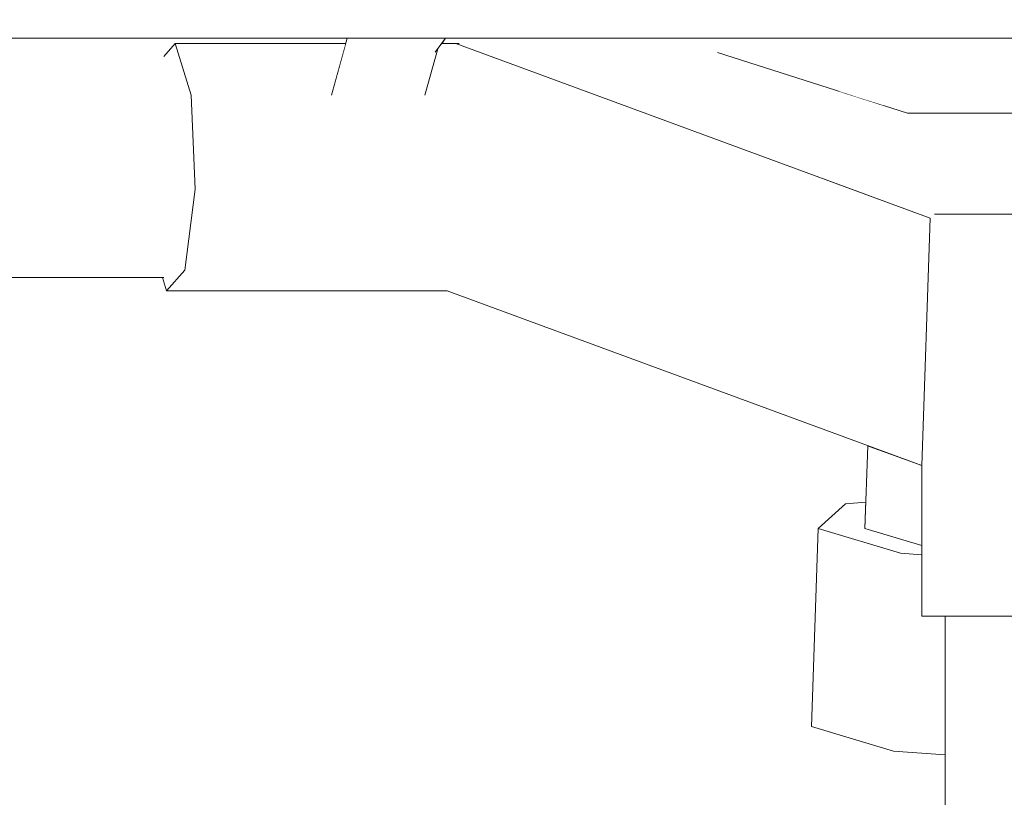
# Model space of a CAD drawing. Header units: millimetres. Extents: x -30280 to 309309, y -17460 to 4378.
# Tile 163 of 256: x 118495 to 118699, y -11183 to -11023. Entities that reach past the tile are written whole.
import ezdxf

# ---------------------------------------------------------------- set-up
doc = ezdxf.new("R2010")
doc.units = ezdxf.units.MM
doc.header["$MEASUREMENT"] = 0
doc.linetypes.add('Wipeout_Contour', pattern=[1000, 0, -1000])
doc.layers.add('P1_PLANTA PRIMERA_3_Nuevo_08_E_Envans secs', color=7, linetype='Continuous')
doc.layers.add('P1_PLANTA PRIMERA_3_Nuevo_09_EI_Mobiliari general', color=7, linetype='Continuous')
doc.layers.add('P1_PLANTA PRIMERA_3_Nuevo_09_EI_Mobiliari general_Pluma_Nº__1', color=7, linetype='Continuous', lineweight=5)

msp = doc.modelspace()

# ---------------------------------------------------------------- wipeouts: each hides what was drawn before it
at = {"color": 254, "linetype": 'Wipeout_Contour', "lineweight": 0, "ltscale": 3328831.755178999}
msp.add_wipeout([(118404.67, -10741.05), (117645.42, -10741.05), (117645.42, -11076.05), (118525.21, -11076.05), (118525.21, -11030.48), (118527.55, -11027.83), (118562.75, -11027.83), (118563.05, -11026.76), (118470.3, -11026.76), (118463.48, -11023.72), (118462.77, -11021.88), (118459.35, -11022.05), (118452.52, -11022.12), (118444.87, -11022.05), (118438.46, -11021.85), (118435, -11021.58), (118423.97, -10853.72), (118426.84, -10853.33), (118423.29, -10798.03), (118421.09, -10798.31), (118400.09, -10795.68), (118384.18, -10788.48), (118377.6, -10778.64), (118374.97, -10770.94), (118374.13, -10769.67), (118379.38, -10758.28), (118385.77, -10750.74), (118403.52, -10741.22)], dxfattribs=at).dxf.layer = 'P1_PLANTA PRIMERA_3_Nuevo_09_EI_Mobiliari general'
at = {"color": 254, "linetype": 'Wipeout_Contour', "lineweight": 0, "ltscale": 6090697.080901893}
msp.add_wipeout([(118589.21, -11027.93), (118639.45, -11029.67), (118664.15, -11037.59), (118671.28, -11038.48), (118673.74, -11040.66), (118678.62, -11042.22), (118717.21, -11042.22), (118725.82, -11032.66), (118775.15, -11034.37), (118773.16, -11076.05), (119759.21, -11076.05), (119759.21, -10741.05), (118986.33, -10741.05), (118986.25, -10743.62), (119013.34, -10748.45), (119030.93, -10757.92), (119037.3, -10770.87), (119030.75, -10783.81), (119013.03, -10793.29), (118988.88, -10796.76), (118986.67, -10796.44), (118988.93, -10821.77), (118990.46, -10834.95), (118991.78, -10846.32), (118993.02, -10862.86), (118993.7, -10876.22), (118994.02, -10892.72), (118993.45, -10904.99), (118992.69, -10916.95), (118991.25, -10930.13), (118989.6, -10940.41), (118987.79, -10946.91), (118984.05, -10954.75), (118980.95, -10960.48), (118984.97, -11021.58), (118980.37, -11022.05), (118973.54, -11022.12), (118965.89, -11022.05), (118961.25, -11021.9), (118960.55, -11023.72), (118953.72, -11026.76), (118823.44, -11026.76), (118819.75, -11028.38), (118816.11, -11026.76), (118814.88, -11026.76), (118813.27, -11028.96), (118807.69, -11031.58), (118806.17, -11032.58), (118799.08, -11029.85), (118797.83, -11026.76), (118591.88, -11026.76)], dxfattribs=at).dxf.layer = 'P1_PLANTA PRIMERA_3_Nuevo_09_EI_Mobiliari general'
at = {"color": 254, "linetype": 'Wipeout_Contour', "lineweight": 0, "ltscale": 476383.24367}
msp.add_wipeout([(118582.53, -11027.83), (118586.15, -11027.83), (118584.55, -11026.76), (118583.31, -11026.76)], dxfattribs=at).dxf.layer = 'P1_PLANTA PRIMERA_3_Nuevo_09_EI_Mobiliari general'
at = {"color": 254, "linetype": 'Wipeout_Contour', "lineweight": 0, "ltscale": 476871.748232}
msp.add_wipeout([(118701.27, -11145.92), (118686.36, -11145.92), (118686.36, -11187.37), (118701.27, -11187.37)], dxfattribs=at).dxf.layer = 'P1_PLANTA PRIMERA_3_Nuevo_09_EI_Mobiliari general'

# ---------------------------------------------------------------- next in the draw order: wipeouts: each hides what was drawn before it
at = {"color": 254, "linetype": 'Wipeout_Contour', "lineweight": 0, "ltscale": 476230.20397}
msp.add_wipeout([(118562.75, -11027.83), (118527.55, -11027.83), (118530.83, -11038.48), (118559.77, -11038.48)], dxfattribs=at).dxf.layer = 'P1_PLANTA PRIMERA_3_Nuevo_09_EI_Mobiliari general'
at = {"color": 254, "linetype": 'Wipeout_Contour', "lineweight": 0, "ltscale": 715235.640057}
msp.add_wipeout([(118681.54, -11145.92), (118698.58, -11145.92), (118698.58, -11063.02), (118684.17, -11063.02), (118683.3, -11063.81), (118681.54, -11114.83)], dxfattribs=at).dxf.layer = 'P1_PLANTA PRIMERA_3_Nuevo_09_EI_Mobiliari general'

# ---------------------------------------------------------------- next in the draw order: linework, layer by layer
at = {"layer": 'P1_PLANTA PRIMERA_3_Nuevo_09_EI_Mobiliari general_Pluma_Nº__1', "color": 7, "linetype": 'Continuous', "lineweight": 5}
msp.add_line((118728.25, -11145.92), (118698.58, -11145.92), dxfattribs=at)

# ---------------------------------------------------------------- next in the draw order: wipeouts: each hides what was drawn before it
at = {"color": 254, "linetype": 'Wipeout_Contour', "lineweight": 0, "ltscale": 833923.247458}
msp.add_wipeout([(118592.59, -11074.56), (118583.68, -11078.85), (118681.54, -11114.83), (118683.3, -11063.81), (118585.44, -11027.83), (118593.83, -11038.48), (118596.79, -11057.83)], dxfattribs=at).dxf.layer = 'P1_PLANTA PRIMERA_3_Nuevo_09_EI_Mobiliari general'

# ---------------------------------------------------------------- next in the draw order: wipeouts: each hides what was drawn before it
at = {"color": 254, "linetype": 'Wipeout_Contour', "lineweight": 0, "ltscale": 715303.273651}
msp.add_wipeout([(118688.95, -11058.72), (118684.17, -11063.02), (118698.58, -11063.02), (118716.49, -11063.02), (118716.71, -11056.81), (118713.9, -11056.61)], dxfattribs=at).dxf.layer = 'P1_PLANTA PRIMERA_3_Nuevo_09_EI_Mobiliari general'
at = {"color": 254, "linetype": 'Wipeout_Contour', "lineweight": 0, "ltscale": 476783.083613}
msp.add_wipeout([(118669.84, -11127.83), (118681.54, -11131.34), (118681.54, -11114.83), (118670.43, -11110.75)], dxfattribs=at).dxf.layer = 'P1_PLANTA PRIMERA_3_Nuevo_09_EI_Mobiliari general'

# ---------------------------------------------------------------- next in the draw order: wipeouts: each hides what was drawn before it
at = {"color": 254, "linetype": 'Wipeout_Contour', "lineweight": 0, "ltscale": 1668653.890657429}
msp.add_wipeout([(118586.15, -11027.83), (118683.3, -11063.81), (118688.95, -11058.72), (118713.9, -11056.61), (118743.53, -11058.72), (118760.49, -11063.81), (118775.15, -11034.37), (118725.82, -11032.66), (118717.21, -11042.22), (118678.62, -11042.22), (118639.45, -11029.67), (118589.21, -11027.93), (118588.19, -11028.38), (118587.01, -11027.85)], dxfattribs=at).dxf.layer = 'P1_PLANTA PRIMERA_3_Nuevo_09_EI_Mobiliari general'
at = {"color": 254, "linetype": 'Wipeout_Contour', "lineweight": 0, "ltscale": 834350.081029}
msp.add_wipeout([(118665.84, -11122.74), (118660.19, -11127.83), (118677.14, -11132.92), (118681.54, -11133.23), (118681.54, -11131.34), (118669.84, -11127.83), (118670.03, -11122.39)], dxfattribs=at).dxf.layer = 'P1_PLANTA PRIMERA_3_Nuevo_09_EI_Mobiliari general'

# ---------------------------------------------------------------- next in the draw order: linework, layer by layer
at = {"layer": 'P1_PLANTA PRIMERA_3_Nuevo_09_EI_Mobiliari general_Pluma_Nº__1', "color": 7, "linetype": 'Continuous', "lineweight": 5}
for p, q in [((118678.62, -11042.22), (118717.21, -11042.22)), ((118698.58, -11063.02), (118684.17, -11063.02)), ((118728.25, -11063.02), (118698.58, -11063.02))]:
    msp.add_line(p, q, dxfattribs=at)

# ---------------------------------------------------------------- next in the draw order: wipeouts: each hides what was drawn before it
at = {"color": 254, "linetype": 'Wipeout_Contour', "lineweight": 0, "ltscale": 595483.639475}
msp.add_wipeout([(118581.75, -11028.9), (118579.07, -11038.48), (118593.83, -11038.48), (118585.44, -11027.83), (118582.53, -11027.83)], dxfattribs=at).dxf.layer = 'P1_PLANTA PRIMERA_3_Nuevo_09_EI_Mobiliari general'
at = {"color": 254, "linetype": 'Wipeout_Contour', "lineweight": 0, "ltscale": 357539.331207}
msp.add_wipeout([(118664.15, -11037.59), (118666.94, -11038.48), (118671.28, -11038.48)], dxfattribs=at).dxf.layer = 'P1_PLANTA PRIMERA_3_Nuevo_09_EI_Mobiliari general'
at = {"color": 254, "linetype": 'Wipeout_Contour', "lineweight": 0, "ltscale": 476762.846709}
msp.add_wipeout([(118660.19, -11127.83), (118658.78, -11168.65), (118675.74, -11173.74), (118677.14, -11132.92)], dxfattribs=at).dxf.layer = 'P1_PLANTA PRIMERA_3_Nuevo_09_EI_Mobiliari general'

# ---------------------------------------------------------------- next in the draw order: wipeouts: each hides what was drawn before it
at = {"color": 254, "linetype": 'Wipeout_Contour', "lineweight": 0, "ltscale": 357299.376607}
msp.add_wipeout([(118591.88, -11026.76), (118584.55, -11026.76), (118588.19, -11028.38)], dxfattribs=at).dxf.layer = 'P1_PLANTA PRIMERA_3_Nuevo_09_EI_Mobiliari general'
at = {"color": 254, "linetype": 'Wipeout_Contour', "lineweight": 0, "ltscale": 1071721.455966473}
msp.add_wipeout([(118559.77, -11038.48), (118530.83, -11038.48), (118531.67, -11057.83), (118596.79, -11057.83), (118593.83, -11038.48), (118579.07, -11038.48), (118576.58, -11046.22), (118569.9, -11049.43), (118562.93, -11046.22)], dxfattribs=at).dxf.layer = 'P1_PLANTA PRIMERA_3_Nuevo_09_EI_Mobiliari general'
at = {"color": 254, "linetype": 'Wipeout_Contour', "lineweight": 0, "ltscale": 357548.827262}
msp.add_wipeout([(118671.28, -11038.48), (118666.94, -11038.48), (118673.74, -11040.66)], dxfattribs=at).dxf.layer = 'P1_PLANTA PRIMERA_3_Nuevo_09_EI_Mobiliari general'
at = {"color": 254, "linetype": 'Wipeout_Contour', "lineweight": 0, "ltscale": 715224.694139}
msp.add_wipeout([(118675.74, -11173.74), (118686.36, -11174.49), (118686.36, -11145.92), (118681.54, -11145.92), (118681.54, -11133.23), (118677.14, -11132.92)], dxfattribs=at).dxf.layer = 'P1_PLANTA PRIMERA_3_Nuevo_09_EI_Mobiliari general'

# ---------------------------------------------------------------- next in the draw order: linework, layer by layer
at = {"layer": 'P1_PLANTA PRIMERA_3_Nuevo_09_EI_Mobiliari general_Pluma_Nº__1', "color": 7, "linetype": 'Continuous', "lineweight": 5}
for p, q in [((118585.44, -11027.83), (118586.15, -11027.83)), ((118639.45, -11029.67), (118678.62, -11042.22))]:
    msp.add_line(p, q, dxfattribs=at)

# ---------------------------------------------------------------- next in the draw order: wipeouts: each hides what was drawn before it
at = {"color": 254, "linetype": 'Wipeout_Contour', "lineweight": 0, "ltscale": 357275.274694}
msp.add_wipeout([(118576.58, -11046.22), (118579.07, -11038.48), (118581.75, -11028.9)], dxfattribs=at).dxf.layer = 'P1_PLANTA PRIMERA_3_Nuevo_09_EI_Mobiliari general'
at = {"color": 254, "linetype": 'Wipeout_Contour', "lineweight": 0, "ltscale": 476311.938584}
msp.add_wipeout([(118529.58, -11074.56), (118592.59, -11074.56), (118596.79, -11057.83), (118531.67, -11057.83)], dxfattribs=at).dxf.layer = 'P1_PLANTA PRIMERA_3_Nuevo_09_EI_Mobiliari general'

# ---------------------------------------------------------------- next in the draw order: linework, layer by layer
at = {"layer": 'P1_PLANTA PRIMERA_3_Nuevo_09_EI_Mobiliari general_Pluma_Nº__1', "color": 7, "linetype": 'Continuous', "lineweight": 5}
msp.add_line((118683.3, -11063.81), (118585.44, -11027.83), dxfattribs=at)

# ---------------------------------------------------------------- next in the draw order: wipeouts: each hides what was drawn before it
at = {"color": 254, "linetype": 'Wipeout_Contour', "lineweight": 0, "ltscale": 476353.498814}
msp.add_wipeout([(118569.9, -11049.43), (118576.58, -11046.22), (118581.22, -11029.62), (118574.74, -11032.11)], dxfattribs=at).dxf.layer = 'P1_PLANTA PRIMERA_3_Nuevo_09_EI_Mobiliari general'
at = {"color": 254, "linetype": 'Wipeout_Contour', "lineweight": 0, "ltscale": 476296.983012}
msp.add_wipeout([(118529.58, -11074.56), (118525.79, -11078.85), (118583.68, -11078.85), (118592.59, -11074.56)], dxfattribs=at).dxf.layer = 'P1_PLANTA PRIMERA_3_Nuevo_09_EI_Mobiliari general'

# ---------------------------------------------------------------- next in the draw order: wipeouts: each hides what was drawn before it
at = {"color": 254, "linetype": 'Wipeout_Contour', "lineweight": 0, "ltscale": 952338.982488}
msp.add_wipeout([(118524.93, -11076.05), (118525.79, -11078.85), (118529.58, -11074.56), (118531.67, -11057.83), (118530.83, -11038.48), (118527.55, -11027.83), (118525.21, -11030.48), (118525.21, -11076.05)], dxfattribs=at).dxf.layer = 'P1_PLANTA PRIMERA_3_Nuevo_09_EI_Mobiliari general'
at = {"color": 254, "linetype": 'Wipeout_Contour', "lineweight": 0, "ltscale": 476326.360885}
msp.add_wipeout([(118562.93, -11046.22), (118569.9, -11049.43), (118574.74, -11032.11), (118567.58, -11029.62)], dxfattribs=at).dxf.layer = 'P1_PLANTA PRIMERA_3_Nuevo_09_EI_Mobiliari general'

# ---------------------------------------------------------------- next in the draw order: linework, layer by layer
at = {"layer": 'P1_PLANTA PRIMERA_3_Nuevo_09_EI_Mobiliari general_Pluma_Nº__1', "color": 7, "linetype": 'Continuous', "lineweight": 5}
for p, q in [((118525.21, -11030.48), (118527.55, -11027.83)), ((118527.55, -11027.83), (118530.83, -11038.48)), ((118530.83, -11038.48), (118531.67, -11057.83)), ((118531.67, -11057.83), (118529.58, -11074.56))]:
    msp.add_line(p, q, dxfattribs=at)

# ---------------------------------------------------------------- next in the draw order: wipeouts: each hides what was drawn before it
at = {"color": 254, "linetype": 'Wipeout_Contour', "lineweight": 0, "ltscale": 2024373.459973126}
msp.add_wipeout([(118330.24, -11136.05), (118340.41, -11136.05), (118340.41, -11283.05), (118451.69, -11283.05), (118683.48, -11187.37), (118686.36, -11187.37), (118686.36, -11174.49), (118675.74, -11173.74), (118658.78, -11168.65), (118660.19, -11127.83), (118665.84, -11122.74), (118670.03, -11122.39), (118670.43, -11110.75), (118583.68, -11078.85), (118525.79, -11078.85), (118524.93, -11076.05), (118330.24, -11076.05)], dxfattribs=at).dxf.layer = 'P1_PLANTA PRIMERA_3_Nuevo_08_E_Envans secs'
at = {"color": 254, "linetype": 'Wipeout_Contour', "lineweight": 0, "ltscale": 595380.426871}
msp.add_wipeout([(118563.05, -11026.76), (118559.77, -11038.48), (118562.93, -11046.22), (118567.58, -11029.62), (118565.84, -11026.76)], dxfattribs=at).dxf.layer = 'P1_PLANTA PRIMERA_3_Nuevo_09_EI_Mobiliari general'
at = {"color": 254, "linetype": 'Wipeout_Contour', "lineweight": 0, "ltscale": 476364.782209}
msp.add_wipeout([(118578.65, -11026.76), (118574.74, -11032.11), (118581.22, -11029.62), (118583.31, -11026.76)], dxfattribs=at).dxf.layer = 'P1_PLANTA PRIMERA_3_Nuevo_09_EI_Mobiliari general'

# ---------------------------------------------------------------- next in the draw order: linework, layer by layer
at = {"layer": 'P1_PLANTA PRIMERA_3_Nuevo_09_EI_Mobiliari general_Pluma_Nº__1', "color": 7, "linetype": 'Continuous', "lineweight": 5}
for p, q in [((118562.75, -11027.83), (118527.55, -11027.83)), ((118585.44, -11027.83), (118582.53, -11027.83)), ((118681.54, -11114.83), (118683.3, -11063.81)), ((118525.21, -11076.05), (117645.42, -11076.05)), ((118525.79, -11078.85), (118524.93, -11076.05)), ((118529.58, -11074.56), (118525.79, -11078.85)), ((118583.68, -11078.85), (118525.79, -11078.85)), ((118681.54, -11114.83), (118583.68, -11078.85)), ((118670.43, -11110.75), (118669.84, -11127.83)), ((118681.54, -11145.92), (118681.54, -11114.83)), ((118665.84, -11122.74), (118660.19, -11127.83)), ((118670.03, -11122.39), (118665.84, -11122.74)), ((118660.19, -11127.83), (118658.78, -11168.65)), ((118660.19, -11127.83), (118677.14, -11132.92)), ((118669.84, -11127.83), (118681.54, -11131.34)), ((118677.14, -11132.92), (118681.54, -11133.23)), ((118698.58, -11145.92), (118681.54, -11145.92)), ((118686.36, -11145.92), (118686.36, -11187.37)), ((118658.78, -11168.65), (118675.74, -11173.74)), ((118675.74, -11173.74), (118686.36, -11174.49))]:
    msp.add_line(p, q, dxfattribs=at)

# ---------------------------------------------------------------- next in the draw order: wipeouts: each hides what was drawn before it
at = {"color": 254, "linetype": 'Wipeout_Contour', "lineweight": 0, "ltscale": 476337.983664}
msp.add_wipeout([(118567.58, -11029.62), (118574.74, -11032.11), (118578.65, -11026.76), (118569.67, -11026.76)], dxfattribs=at).dxf.layer = 'P1_PLANTA PRIMERA_3_Nuevo_09_EI_Mobiliari general'

# ---------------------------------------------------------------- next in the draw order: linework, layer by layer
at = {"layer": 'P1_PLANTA PRIMERA_3_Nuevo_09_EI_Mobiliari general_Pluma_Nº__1', "color": 7, "linetype": 'Continuous', "lineweight": 5}
msp.add_line((118579.07, -11038.48), (118581.75, -11028.9), dxfattribs=at)

# ---------------------------------------------------------------- next in the draw order: wipeouts: each hides what was drawn before it
at = {"color": 254, "linetype": 'Wipeout_Contour', "lineweight": 0, "ltscale": 357238.260517}
msp.add_wipeout([(118569.67, -11026.76), (118565.84, -11026.76), (118567.58, -11029.62)], dxfattribs=at).dxf.layer = 'P1_PLANTA PRIMERA_3_Nuevo_09_EI_Mobiliari general'

# ---------------------------------------------------------------- next in the draw order: wipeouts: each hides what was drawn before it
at = {"color": 254, "linetype": 'Wipeout_Contour', "lineweight": 0, "ltscale": 1788688.056783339}
msp.add_wipeout([(118483.77, -11009.07), (118480.95, -11016.4), (118483.77, -11023.72), (118490.59, -11026.76), (118953.72, -11026.76), (118960.55, -11023.72), (118963.37, -11016.4), (118960.55, -11009.07), (118953.72, -11006.03), (118899.18, -11006.03), (118896.8, -11007.46), (118884.12, -11007.46), (118571.72, -11007.01), (118570.33, -11006.03), (118490.59, -11006.03)], dxfattribs=at).dxf.layer = 'P1_PLANTA PRIMERA_3_Nuevo_09_EI_Mobiliari general'

# ---------------------------------------------------------------- next in the draw order: linework, layer by layer
at = {"layer": 'P1_PLANTA PRIMERA_3_Nuevo_09_EI_Mobiliari general_Pluma_Nº__1', "color": 7, "linetype": 'Continuous', "lineweight": 5}
for p, q in [((118543.66, -11026.76), (118490.59, -11026.76)), ((118900.66, -11026.76), (118543.66, -11026.76)), ((118559.77, -11038.48), (118563.05, -11026.76)), ((118581.22, -11029.62), (118583.31, -11026.76))]:
    msp.add_line(p, q, dxfattribs=at)

doc.saveas('drawing.dxf')
